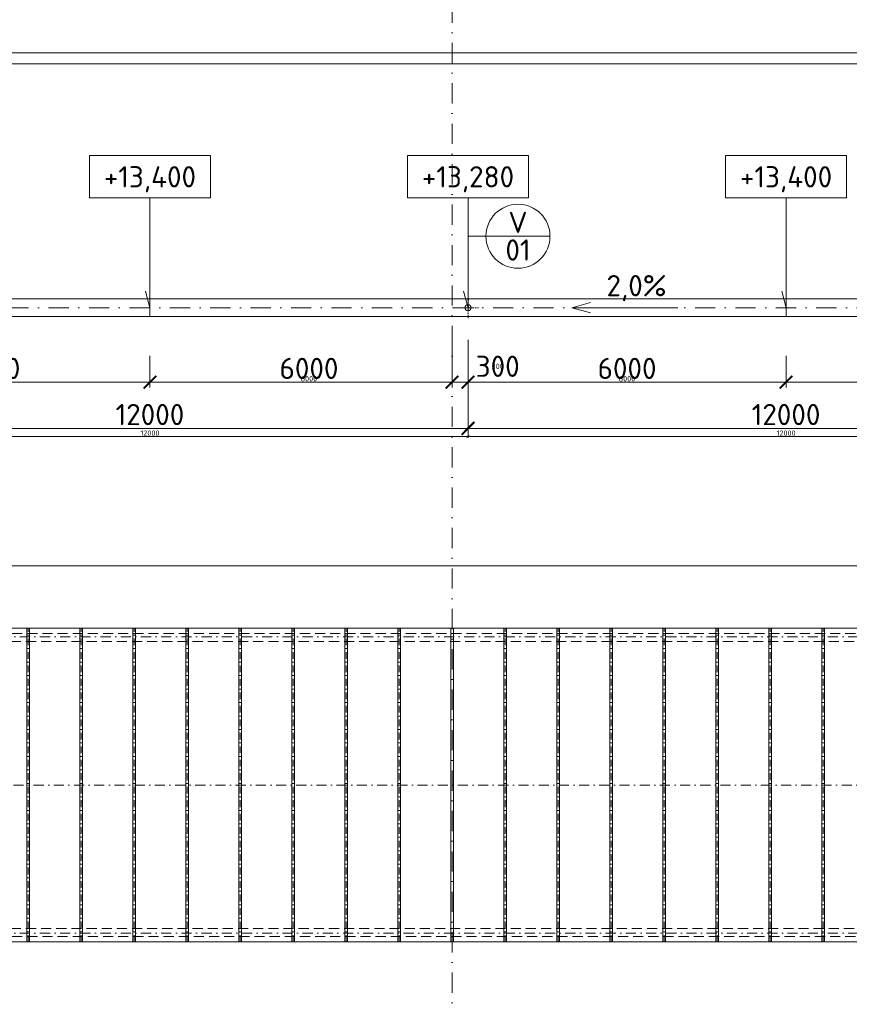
# Model space of a CAD drawing. Header units: millimetres. Extents: x -1695604 to 5289369, y -1488057 to 2187451.
# Tile 135 of 256: x 45843 to 61493, y 200166 to 218729. Entities that reach past the tile are written whole.
import ezdxf
from ezdxf.enums import TextEntityAlignment as Align

# ---------------------------------------------------------------- set-up
doc = ezdxf.new("R2010")
doc.units = ezdxf.units.MM
for name, pattern in [('CENTERX2', [101.6, 63.5, -12.7, 12.7, -12.7]), ('DASHDOT', [25.4, 12.7, -6.35, 0, -6.35]), ('ČÁRKOVANÁ', [19.05, 12.7, -6.35])]:
    doc.linetypes.add(name, pattern=pattern)
doc.layers.get('Defpoints').update_dxf_attribs({"color": 8})
for name, color, linetype, lineweight in [('A99_N_kce-pohl', 1, 'Continuous', 9), ('A99_N_koty-200', 5, 'Continuous', 5), ('A99_N_koty-200 @ 200', 5, 'Continuous', 5), ('A99_N_koty-200 @ 50 (2)', 5, 'Continuous', 5), ('A99_N_koty-vysk', 160, 'Continuous', 5), ('A99_N_znaceni 200', 5, 'Continuous', 5), ('A99_S_osy', 1, 'CENTERX2', 5)]:
    doc.layers.add(name, color=color, linetype=linetype, lineweight=lineweight)
doc.styles.add('A99_kota', font='isocpeur.ttf', dxfattribs={"height": 2})
doc.styles.add('A99_popis', font='isocpeur.ttf')
doc.styles.add('ad_popis 100', font='isocpeur.ttf', dxfattribs={"height": 200})
doc.dimstyles.new('A99_kota_200 new', dxfattribs={"dimscale": 200, "dimtxt": 2, "dimasz": 1.2, "dimexe": 0.5, "dimexo": 1.5, "dimgap": 0.3, "dimtad": 1, "dimdec": 0, "dimzin": 3, "dimdsep": 46, "dimtxsty": 'A99_kota', "dimblk": 'ARCHTICK', "dimcen": 2.5, "dimazin": 2, "dimtfac": 0.75, "dimtdec": 0, "dimtmove": 2, "dimatfit": 0, "dimfxl": 0, "dimtolj": 1, "dimtzin": 0, "dimlwd": 5, "dimlwe": 5, "dimarcsym": 0})

# ---------------------------------------------------------------- blocks, each defined once
blk = doc.blocks.new('_ArchTick')
at = {"color": 0, "linetype": 'ByBlock', "const_width": 0.15}
blk.add_lwpolyline([(-0.5, -0.5), (0.5, 0.5)], dxfattribs=at)
blk = doc.blocks.new('*D4511')
at = {"layer": 'A99_N_koty-200', "color": 0, "linetype": 'Continuous', "lineweight": 5, "transparency": 16777216}
for p, q in [((5860, 218105), (5860, 218205)), ((138440, 218105), (138440, 218205)), ((5860, 218105), (138440, 218105))]:
    blk.add_line(p, q, dxfattribs=at)
at = {"layer": 'Defpoints', "color": 0, "linetype": 'Continuous', "lineweight": 18, "transparency": 16777216}
for p in [(138440, 218105), (138440, 218105), (5860, 217900)]:
    blk.add_point(p, dxfattribs=at)
at = {"layer": 'A99_N_koty-200', "color": 0, "linetype": 'Continuous', "lineweight": 5, "transparency": 16777216, "xscale": 240, "yscale": 240, "zscale": 240, "rotation": 180}
blk.add_blockref('_ArchTick', (5860, 218105), dxfattribs=at)
at = {"layer": 'A99_N_koty-200', "color": 0, "linetype": 'Continuous', "lineweight": 5, "transparency": 16777216, "xscale": 240, "yscale": 240, "zscale": 240}
blk.add_blockref('_ArchTick', (138440, 218105), dxfattribs=at)
at = {"layer": 'A99_N_koty-200', "color": 0, "linetype": 'Continuous', "transparency": 16777216, "insert": (76950, 218405), "char_height": 400, "attachment_point": 5, "style": 'A99_kota'}
blk.add_mtext('\\A1;132580', dxfattribs=at)
blk = doc.blocks.new('*D4512')
at = {"layer": 'A99_N_koty-200', "color": 0, "linetype": 'Continuous', "lineweight": 5, "transparency": 16777216}
for p, q in [((138440, 218030), (138440, 217875)), ((5860, 217900), (5860, 217925)), ((5860, 217900), (138440, 217900))]:
    blk.add_line(p, q, dxfattribs=at)
at = {"layer": 'Defpoints', "color": 0, "linetype": 'Continuous', "lineweight": 18, "transparency": 16777216}
for p in [(138440, 218105), (5860, 217900), (138440, 217900)]:
    blk.add_point(p, dxfattribs=at)
at = {"layer": 'A99_N_koty-200', "color": 0, "linetype": 'Continuous', "lineweight": 5, "transparency": 16777216, "xscale": 60, "yscale": 60, "zscale": 60, "rotation": 180}
blk.add_blockref('_ArchTick', (5860, 217900), dxfattribs=at)
at = {"layer": 'A99_N_koty-200', "color": 0, "linetype": 'Continuous', "lineweight": 5, "transparency": 16777216, "xscale": 60, "yscale": 60, "zscale": 60}
blk.add_blockref('_ArchTick', (138440, 217900), dxfattribs=at)
at = {"layer": 'A99_N_koty-200', "color": 0, "linetype": 'Continuous', "transparency": 16777216, "insert": (72150, 217965), "char_height": 100, "attachment_point": 5, "style": 'A99_kota'}
blk.add_mtext('\\A1;132580', dxfattribs=at)
blk = doc.blocks.new('*U66')
at = {"color": 0, "linetype": 'ByBlock'}
for p, q in [((5.7, -4), (5.7, -14.35)), ((5.7, -14.35), (5.286, -12.805))]:
    blk.add_line(p, q, dxfattribs=at)
blk.add_lwpolyline([(0, -4), (11.4, -4), (11.4, 0), (0, 0)], close=True, dxfattribs=at)
at = {"color": 0, "linetype": 'ByBlock', "style": 'A99_kota'}
for tag, p in [('VYSKA', (5.7, -2.241)), ('VYSKA_POPIS1', (5.7, -6.041)), ('VYSKA_POPIS2', (5.9, -9.541)), ('VYSKA_POPIS3', (5.9, -13.041))]:
    blk.add_attdef(tag, text='', height=2, dxfattribs=at).set_placement(p, align=Align.MIDDLE)
blk = doc.blocks.new('*D5016')
at = {"layer": 'A99_N_koty-200', "color": 0, "linetype": 'Continuous', "lineweight": 5, "transparency": 16777216}
for p, q in [((54000, 212695), (54000, 211795)), ((54300, 212695), (54300, 211795)), ((54000, 211895), (53760, 211895)), ((54000, 211895), (54300, 211895)), ((54300, 211895), (54540, 211895))]:
    blk.add_line(p, q, dxfattribs=at)
at = {"layer": 'Defpoints', "color": 0, "linetype": 'Continuous', "lineweight": 18, "transparency": 16777216}
for p in [(54300, 213300), (54000, 213180), (54300, 211895)]:
    blk.add_point(p, dxfattribs=at)
at = {"layer": 'A99_N_koty-200', "color": 0, "linetype": 'Continuous', "lineweight": 5, "transparency": 16777216, "xscale": 240, "yscale": 240, "zscale": 240}
blk.add_blockref('_ArchTick', (54000, 211895), dxfattribs=at)
at = {"layer": 'A99_N_koty-200', "color": 0, "linetype": 'Continuous', "lineweight": 5, "transparency": 16777216, "xscale": 240, "yscale": 240, "zscale": 240, "rotation": 180}
blk.add_blockref('_ArchTick', (54300, 211895), dxfattribs=at)
at = {"layer": 'A99_N_koty-200', "color": 0, "linetype": 'Continuous', "transparency": 16777216, "insert": (54860, 212195), "char_height": 400, "attachment_point": 5, "style": 'A99_kota'}
blk.add_mtext('\\A1;300', dxfattribs=at)
blk = doc.blocks.new('*D5017')
at = {"layer": 'A99_N_koty-200', "color": 0, "linetype": 'Continuous', "lineweight": 5, "transparency": 16777216}
for p, q in [((54000, 212095), (54000, 211870)), ((54300, 212095), (54300, 211870)), ((54000, 211895), (53940, 211895)), ((54000, 211895), (54300, 211895)), ((54300, 211895), (54360, 211895))]:
    blk.add_line(p, q, dxfattribs=at)
at = {"layer": 'Defpoints', "color": 0, "linetype": 'Continuous', "lineweight": 18, "transparency": 16777216}
for p in [(54300, 213300), (54000, 213180), (54300, 211895)]:
    blk.add_point(p, dxfattribs=at)
at = {"layer": 'A99_N_koty-200', "color": 0, "linetype": 'Continuous', "lineweight": 5, "transparency": 16777216, "xscale": 60, "yscale": 60, "zscale": 60}
blk.add_blockref('_ArchTick', (54000, 211895), dxfattribs=at)
at = {"layer": 'A99_N_koty-200', "color": 0, "linetype": 'Continuous', "lineweight": 5, "transparency": 16777216, "xscale": 60, "yscale": 60, "zscale": 60, "rotation": 180}
blk.add_blockref('_ArchTick', (54300, 211895), dxfattribs=at)
at = {"layer": 'A99_N_koty-200', "color": 0, "linetype": 'Continuous', "transparency": 16777216, "insert": (54860, 212195), "char_height": 100, "attachment_point": 5, "style": 'A99_kota'}
blk.add_mtext('\\A1;300', dxfattribs=at)
blk = doc.blocks.new('*D5019')
at = {"layer": 'A99_N_koty-200', "color": 0, "linetype": 'Continuous', "lineweight": 5, "transparency": 16777216}
for p, q in [((54300, 211825), (54300, 210925)), ((66300, 211825), (66300, 210925)), ((54300, 211025), (66300, 211025))]:
    blk.add_line(p, q, dxfattribs=at)
at = {"layer": 'Defpoints', "color": 0, "linetype": 'Continuous', "lineweight": 18, "transparency": 16777216}
for p in [(54300, 213300), (66300, 213300), (66300, 211025)]:
    blk.add_point(p, dxfattribs=at)
at = {"layer": 'A99_N_koty-200', "color": 0, "linetype": 'Continuous', "lineweight": 5, "transparency": 16777216, "xscale": 240, "yscale": 240, "zscale": 240, "rotation": 180}
blk.add_blockref('_ArchTick', (54300, 211025), dxfattribs=at)
at = {"layer": 'A99_N_koty-200', "color": 0, "linetype": 'Continuous', "lineweight": 5, "transparency": 16777216, "xscale": 240, "yscale": 240, "zscale": 240}
blk.add_blockref('_ArchTick', (66300, 211025), dxfattribs=at)
at = {"layer": 'A99_N_koty-200', "color": 0, "linetype": 'Continuous', "transparency": 16777216, "insert": (60300, 211285), "char_height": 400, "attachment_point": 5, "style": 'A99_kota'}
blk.add_mtext('\\A1;12000', dxfattribs=at)
blk = doc.blocks.new('*D5020')
at = {"layer": 'A99_N_koty-200', "color": 0, "linetype": 'Continuous', "lineweight": 5, "transparency": 16777216}
for p, q in [((54300, 211070), (54300, 210845)), ((66300, 211070), (66300, 210845)), ((54300, 210870), (66300, 210870))]:
    blk.add_line(p, q, dxfattribs=at)
at = {"layer": 'Defpoints', "color": 0, "linetype": 'Continuous', "lineweight": 18, "transparency": 16777216}
for p in [(54300, 213300), (66300, 213300), (66300, 210870)]:
    blk.add_point(p, dxfattribs=at)
at = {"layer": 'A99_N_koty-200', "color": 0, "linetype": 'Continuous', "lineweight": 5, "transparency": 16777216, "xscale": 60, "yscale": 60, "zscale": 60, "rotation": 180}
blk.add_blockref('_ArchTick', (54300, 210870), dxfattribs=at)
at = {"layer": 'A99_N_koty-200', "color": 0, "linetype": 'Continuous', "lineweight": 5, "transparency": 16777216, "xscale": 60, "yscale": 60, "zscale": 60}
blk.add_blockref('_ArchTick', (66300, 210870), dxfattribs=at)
at = {"layer": 'A99_N_koty-200', "color": 0, "linetype": 'Continuous', "transparency": 16777216, "insert": (60300, 210935), "char_height": 100, "attachment_point": 5, "style": 'A99_kota'}
blk.add_mtext('\\A1;12000', dxfattribs=at)
blk = doc.blocks.new('*D5022')
at = {"layer": 'A99_N_koty-200', "color": 0, "linetype": 'Continuous', "lineweight": 5, "transparency": 16777216}
for p, q in [((54300, 212390), (54300, 211795)), ((60300, 212390), (60300, 211795)), ((54300, 211895), (60300, 211895))]:
    blk.add_line(p, q, dxfattribs=at)
at = {"layer": 'Defpoints', "color": 0, "linetype": 'Continuous', "lineweight": 18, "transparency": 16777216}
for p in [(54300, 212690), (60300, 212690), (60300, 211895)]:
    blk.add_point(p, dxfattribs=at)
at = {"layer": 'A99_N_koty-200', "color": 0, "linetype": 'Continuous', "lineweight": 5, "transparency": 16777216, "xscale": 240, "yscale": 240, "zscale": 240, "rotation": 180}
blk.add_blockref('_ArchTick', (54300, 211895), dxfattribs=at)
at = {"layer": 'A99_N_koty-200', "color": 0, "linetype": 'Continuous', "lineweight": 5, "transparency": 16777216, "xscale": 240, "yscale": 240, "zscale": 240}
blk.add_blockref('_ArchTick', (60300, 211895), dxfattribs=at)
at = {"layer": 'A99_N_koty-200', "color": 0, "linetype": 'Continuous', "transparency": 16777216, "insert": (57300, 212155), "char_height": 400, "attachment_point": 5, "style": 'A99_kota'}
blk.add_mtext('\\A1;6000', dxfattribs=at)
blk = doc.blocks.new('*D5023')
at = {"layer": 'A99_N_koty-200', "color": 0, "linetype": 'Continuous', "lineweight": 5, "transparency": 16777216}
for p, q in [((54300, 212095), (54300, 211870)), ((60300, 212095), (60300, 211870)), ((54300, 211895), (60300, 211895))]:
    blk.add_line(p, q, dxfattribs=at)
at = {"layer": 'Defpoints', "color": 0, "linetype": 'Continuous', "lineweight": 18, "transparency": 16777216}
for p in [(54300, 212690), (60300, 212690), (60300, 211895)]:
    blk.add_point(p, dxfattribs=at)
at = {"layer": 'A99_N_koty-200', "color": 0, "linetype": 'Continuous', "lineweight": 5, "transparency": 16777216, "xscale": 60, "yscale": 60, "zscale": 60, "rotation": 180}
blk.add_blockref('_ArchTick', (54300, 211895), dxfattribs=at)
at = {"layer": 'A99_N_koty-200', "color": 0, "linetype": 'Continuous', "lineweight": 5, "transparency": 16777216, "xscale": 60, "yscale": 60, "zscale": 60}
blk.add_blockref('_ArchTick', (60300, 211895), dxfattribs=at)
at = {"layer": 'A99_N_koty-200', "color": 0, "linetype": 'Continuous', "transparency": 16777216, "insert": (57300, 211960), "char_height": 100, "attachment_point": 5, "style": 'A99_kota'}
blk.add_mtext('\\A1;6000', dxfattribs=at)
blk = doc.blocks.new('*D5025')
at = {"layer": 'A99_N_koty-200', "color": 0, "linetype": 'Continuous', "lineweight": 5, "transparency": 16777216}
for p, q in [((60300, 212390), (60300, 211795)), ((66300, 212390), (66300, 211795)), ((66300, 211895), (60300, 211895))]:
    blk.add_line(p, q, dxfattribs=at)
at = {"layer": 'Defpoints', "color": 0, "linetype": 'Continuous', "lineweight": 18, "transparency": 16777216}
for p in [(60300, 212690), (66300, 212690), (60300, 211895)]:
    blk.add_point(p, dxfattribs=at)
at = {"layer": 'A99_N_koty-200', "color": 0, "linetype": 'Continuous', "lineweight": 5, "transparency": 16777216, "xscale": 240, "yscale": 240, "zscale": 240, "rotation": 180}
blk.add_blockref('_ArchTick', (60300, 211895), dxfattribs=at)
at = {"layer": 'A99_N_koty-200', "color": 0, "linetype": 'Continuous', "lineweight": 5, "transparency": 16777216, "xscale": 240, "yscale": 240, "zscale": 240}
blk.add_blockref('_ArchTick', (66300, 211895), dxfattribs=at)
at = {"layer": 'A99_N_koty-200', "color": 0, "linetype": 'Continuous', "transparency": 16777216, "insert": (63300, 212155), "char_height": 400, "attachment_point": 5, "style": 'A99_kota'}
blk.add_mtext('\\A1;6000', dxfattribs=at)
blk = doc.blocks.new('*D5026')
at = {"layer": 'A99_N_koty-200', "color": 0, "linetype": 'Continuous', "lineweight": 5, "transparency": 16777216}
for p, q in [((60300, 212095), (60300, 211870)), ((66300, 212095), (66300, 211870)), ((66300, 211895), (60300, 211895))]:
    blk.add_line(p, q, dxfattribs=at)
at = {"layer": 'Defpoints', "color": 0, "linetype": 'Continuous', "lineweight": 18, "transparency": 16777216}
for p in [(60300, 212690), (66300, 212690), (60300, 211895)]:
    blk.add_point(p, dxfattribs=at)
at = {"layer": 'A99_N_koty-200', "color": 0, "linetype": 'Continuous', "lineweight": 5, "transparency": 16777216, "xscale": 60, "yscale": 60, "zscale": 60, "rotation": 180}
blk.add_blockref('_ArchTick', (60300, 211895), dxfattribs=at)
at = {"layer": 'A99_N_koty-200', "color": 0, "linetype": 'Continuous', "lineweight": 5, "transparency": 16777216, "xscale": 60, "yscale": 60, "zscale": 60}
blk.add_blockref('_ArchTick', (66300, 211895), dxfattribs=at)
at = {"layer": 'A99_N_koty-200', "color": 0, "linetype": 'Continuous', "transparency": 16777216, "insert": (63300, 211960), "char_height": 100, "attachment_point": 5, "style": 'A99_kota'}
blk.add_mtext('\\A1;6000', dxfattribs=at)
blk = doc.blocks.new('*D5079')
at = {"layer": 'A99_N_koty-200', "color": 0, "linetype": 'Continuous', "lineweight": 5, "transparency": 16777216}
for p, q in [((42300, 211825), (42300, 210925)), ((54300, 211825), (54300, 210925)), ((42300, 211025), (54300, 211025))]:
    blk.add_line(p, q, dxfattribs=at)
at = {"layer": 'Defpoints', "color": 0, "linetype": 'Continuous', "lineweight": 18, "transparency": 16777216}
for p in [(42300, 213300), (54300, 213300), (54300, 211025)]:
    blk.add_point(p, dxfattribs=at)
at = {"layer": 'A99_N_koty-200', "color": 0, "linetype": 'Continuous', "lineweight": 5, "transparency": 16777216, "xscale": 240, "yscale": 240, "zscale": 240, "rotation": 180}
blk.add_blockref('_ArchTick', (42300, 211025), dxfattribs=at)
at = {"layer": 'A99_N_koty-200', "color": 0, "linetype": 'Continuous', "lineweight": 5, "transparency": 16777216, "xscale": 240, "yscale": 240, "zscale": 240}
blk.add_blockref('_ArchTick', (54300, 211025), dxfattribs=at)
at = {"layer": 'A99_N_koty-200', "color": 0, "linetype": 'Continuous', "transparency": 16777216, "insert": (48300, 211285), "char_height": 400, "attachment_point": 5, "style": 'A99_kota'}
blk.add_mtext('\\A1;12000', dxfattribs=at)
blk = doc.blocks.new('*D5080')
at = {"layer": 'A99_N_koty-200', "color": 0, "linetype": 'Continuous', "lineweight": 5, "transparency": 16777216}
for p, q in [((42300, 211070), (42300, 210845)), ((54300, 211070), (54300, 210845)), ((42300, 210870), (54300, 210870))]:
    blk.add_line(p, q, dxfattribs=at)
at = {"layer": 'Defpoints', "color": 0, "linetype": 'Continuous', "lineweight": 18, "transparency": 16777216}
for p in [(42300, 213300), (54300, 213300), (54300, 210870)]:
    blk.add_point(p, dxfattribs=at)
at = {"layer": 'A99_N_koty-200', "color": 0, "linetype": 'Continuous', "lineweight": 5, "transparency": 16777216, "xscale": 60, "yscale": 60, "zscale": 60, "rotation": 180}
blk.add_blockref('_ArchTick', (42300, 210870), dxfattribs=at)
at = {"layer": 'A99_N_koty-200', "color": 0, "linetype": 'Continuous', "lineweight": 5, "transparency": 16777216, "xscale": 60, "yscale": 60, "zscale": 60}
blk.add_blockref('_ArchTick', (54300, 210870), dxfattribs=at)
at = {"layer": 'A99_N_koty-200', "color": 0, "linetype": 'Continuous', "transparency": 16777216, "insert": (48300, 210935), "char_height": 100, "attachment_point": 5, "style": 'A99_kota'}
blk.add_mtext('\\A1;12000', dxfattribs=at)
blk = doc.blocks.new('*D5082')
at = {"layer": 'A99_N_koty-200', "color": 0, "linetype": 'Continuous', "lineweight": 5, "transparency": 16777216}
for p, q in [((42300, 212390), (42300, 211795)), ((48300, 212390), (48300, 211795)), ((42300, 211895), (48300, 211895))]:
    blk.add_line(p, q, dxfattribs=at)
at = {"layer": 'Defpoints', "color": 0, "linetype": 'Continuous', "lineweight": 18, "transparency": 16777216}
for p in [(42300, 212690), (48300, 212690), (48300, 211895)]:
    blk.add_point(p, dxfattribs=at)
at = {"layer": 'A99_N_koty-200', "color": 0, "linetype": 'Continuous', "lineweight": 5, "transparency": 16777216, "xscale": 240, "yscale": 240, "zscale": 240, "rotation": 180}
blk.add_blockref('_ArchTick', (42300, 211895), dxfattribs=at)
at = {"layer": 'A99_N_koty-200', "color": 0, "linetype": 'Continuous', "lineweight": 5, "transparency": 16777216, "xscale": 240, "yscale": 240, "zscale": 240}
blk.add_blockref('_ArchTick', (48300, 211895), dxfattribs=at)
at = {"layer": 'A99_N_koty-200', "color": 0, "linetype": 'Continuous', "transparency": 16777216, "insert": (45300, 212155), "char_height": 400, "attachment_point": 5, "style": 'A99_kota'}
blk.add_mtext('\\A1;6000', dxfattribs=at)
blk = doc.blocks.new('*D5083')
at = {"layer": 'A99_N_koty-200', "color": 0, "linetype": 'Continuous', "lineweight": 5, "transparency": 16777216}
for p, q in [((42300, 212095), (42300, 211870)), ((48300, 212095), (48300, 211870)), ((42300, 211895), (48300, 211895))]:
    blk.add_line(p, q, dxfattribs=at)
at = {"layer": 'Defpoints', "color": 0, "linetype": 'Continuous', "lineweight": 18, "transparency": 16777216}
for p in [(42300, 212690), (48300, 212690), (48300, 211895)]:
    blk.add_point(p, dxfattribs=at)
at = {"layer": 'A99_N_koty-200', "color": 0, "linetype": 'Continuous', "lineweight": 5, "transparency": 16777216, "xscale": 60, "yscale": 60, "zscale": 60, "rotation": 180}
blk.add_blockref('_ArchTick', (42300, 211895), dxfattribs=at)
at = {"layer": 'A99_N_koty-200', "color": 0, "linetype": 'Continuous', "lineweight": 5, "transparency": 16777216, "xscale": 60, "yscale": 60, "zscale": 60}
blk.add_blockref('_ArchTick', (48300, 211895), dxfattribs=at)
at = {"layer": 'A99_N_koty-200', "color": 0, "linetype": 'Continuous', "transparency": 16777216, "insert": (45300, 211960), "char_height": 100, "attachment_point": 5, "style": 'A99_kota'}
blk.add_mtext('\\A1;6000', dxfattribs=at)
blk = doc.blocks.new('*D5085')
at = {"layer": 'A99_N_koty-200', "color": 0, "linetype": 'Continuous', "lineweight": 5, "transparency": 16777216}
for p, q in [((48300, 212390), (48300, 211795)), ((54300, 212390), (54300, 211795)), ((54300, 211895), (48300, 211895))]:
    blk.add_line(p, q, dxfattribs=at)
at = {"layer": 'Defpoints', "color": 0, "linetype": 'Continuous', "lineweight": 18, "transparency": 16777216}
for p in [(48300, 212690), (54300, 212690), (48300, 211895)]:
    blk.add_point(p, dxfattribs=at)
at = {"layer": 'A99_N_koty-200', "color": 0, "linetype": 'Continuous', "lineweight": 5, "transparency": 16777216, "xscale": 240, "yscale": 240, "zscale": 240, "rotation": 180}
blk.add_blockref('_ArchTick', (48300, 211895), dxfattribs=at)
at = {"layer": 'A99_N_koty-200', "color": 0, "linetype": 'Continuous', "lineweight": 5, "transparency": 16777216, "xscale": 240, "yscale": 240, "zscale": 240}
blk.add_blockref('_ArchTick', (54300, 211895), dxfattribs=at)
at = {"layer": 'A99_N_koty-200', "color": 0, "linetype": 'Continuous', "transparency": 16777216, "insert": (51300, 212155), "char_height": 400, "attachment_point": 5, "style": 'A99_kota'}
blk.add_mtext('\\A1;6000', dxfattribs=at)
blk = doc.blocks.new('*D5086')
at = {"layer": 'A99_N_koty-200', "color": 0, "linetype": 'Continuous', "lineweight": 5, "transparency": 16777216}
for p, q in [((48300, 212095), (48300, 211870)), ((54300, 212095), (54300, 211870)), ((54300, 211895), (48300, 211895))]:
    blk.add_line(p, q, dxfattribs=at)
at = {"layer": 'Defpoints', "color": 0, "linetype": 'Continuous', "lineweight": 18, "transparency": 16777216}
for p in [(48300, 212690), (54300, 212690), (48300, 211895)]:
    blk.add_point(p, dxfattribs=at)
at = {"layer": 'A99_N_koty-200', "color": 0, "linetype": 'Continuous', "lineweight": 5, "transparency": 16777216, "xscale": 60, "yscale": 60, "zscale": 60, "rotation": 180}
blk.add_blockref('_ArchTick', (48300, 211895), dxfattribs=at)
at = {"layer": 'A99_N_koty-200', "color": 0, "linetype": 'Continuous', "lineweight": 5, "transparency": 16777216, "xscale": 60, "yscale": 60, "zscale": 60}
blk.add_blockref('_ArchTick', (54300, 211895), dxfattribs=at)
at = {"layer": 'A99_N_koty-200', "color": 0, "linetype": 'Continuous', "transparency": 16777216, "insert": (51300, 211960), "char_height": 100, "attachment_point": 5, "style": 'A99_kota'}
blk.add_mtext('\\A1;6000', dxfattribs=at)
blk = doc.blocks.new('*U20')
at = {"color": 0, "linetype": 'ByBlock'}
blk.add_line((-3.02, 0), (3.02, 0), dxfattribs=at)
blk.add_circle((0, 0), 3.02, dxfattribs=at)
at = {"color": 0, "linetype": 'ByBlock', "style": 'A99_popis'}
for tag, p in [('KATEGORIE', (0, 1.31)), ('PRVEK', (0, -1.298))]:
    blk.add_attdef(tag, text='', height=2, dxfattribs=at).set_placement(p, align=Align.MIDDLE_CENTER)
blk = doc.blocks.new('*D5718')
at = {"layer": 'A99_N_koty-200', "color": 0, "linetype": 'Continuous', "lineweight": 5, "transparency": 16777216}
for p, q in [((11960, 207630), (11960, 208530)), ((78000, 207630), (78000, 208530)), ((11960, 208430), (78000, 208430))]:
    blk.add_line(p, q, dxfattribs=at)
at = {"layer": 'Defpoints', "color": 0, "linetype": 'Continuous', "lineweight": 18, "transparency": 16777216}
for p in [(78000, 208430), (11960, 207255), (78000, 207255)]:
    blk.add_point(p, dxfattribs=at)
at = {"layer": 'A99_N_koty-200', "color": 0, "linetype": 'Continuous', "lineweight": 5, "transparency": 16777216, "xscale": 240, "yscale": 240, "zscale": 240, "rotation": 180}
blk.add_blockref('_ArchTick', (11960, 208430), dxfattribs=at)
at = {"layer": 'A99_N_koty-200', "color": 0, "linetype": 'Continuous', "lineweight": 5, "transparency": 16777216, "xscale": 240, "yscale": 240, "zscale": 240}
blk.add_blockref('_ArchTick', (78000, 208430), dxfattribs=at)
at = {"layer": 'A99_N_koty-200', "color": 0, "linetype": 'Continuous', "transparency": 16777216, "insert": (44980, 208690), "char_height": 400, "attachment_point": 5, "style": 'A99_kota'}
blk.add_mtext('\\A1;66040', dxfattribs=at)
blk = doc.blocks.new('*D5719')
at = {"layer": 'A99_N_koty-200', "color": 0, "linetype": 'Continuous', "lineweight": 5, "transparency": 16777216}
for p, q in [((11960, 208230), (11960, 208455)), ((11960, 208430), (78000, 208430)), ((78000, 208230), (78000, 208455))]:
    blk.add_line(p, q, dxfattribs=at)
at = {"layer": 'Defpoints', "color": 0, "linetype": 'Continuous', "lineweight": 18, "transparency": 16777216}
for p in [(78000, 208430), (11960, 207255), (78000, 207255)]:
    blk.add_point(p, dxfattribs=at)
at = {"layer": 'A99_N_koty-200', "color": 0, "linetype": 'Continuous', "lineweight": 5, "transparency": 16777216, "xscale": 60, "yscale": 60, "zscale": 60, "rotation": 180}
blk.add_blockref('_ArchTick', (11960, 208430), dxfattribs=at)
at = {"layer": 'A99_N_koty-200', "color": 0, "linetype": 'Continuous', "lineweight": 5, "transparency": 16777216, "xscale": 60, "yscale": 60, "zscale": 60}
blk.add_blockref('_ArchTick', (78000, 208430), dxfattribs=at)
at = {"layer": 'A99_N_koty-200', "color": 0, "linetype": 'Continuous', "transparency": 16777216, "insert": (44980, 208495), "char_height": 100, "attachment_point": 5, "style": 'A99_kota'}
blk.add_mtext('\\A1;66040', dxfattribs=at)
blk = doc.blocks.new('*U5959')
at = {"layer": 'A99_N_koty-200 @ 200', "linetype": 'Continuous'}
dim = blk.add_linear_dim(base=(138440, 218105), p1=(5860, 217900), p2=(138440, 218105), dimstyle='A99_kota_200 new', override={"dimscale": 200, "dimtix": 1, "dimtofl": 1, "dimtmove": 2, "dimatfit": 0}, dxfattribs=at)
dim.commit()
dim.dimension.update_dxf_attribs({"geometry": '*D4511', "text_midpoint": (76950, 218405), "dimtype": 128})
at = {"layer": 'A99_N_koty-200 @ 50 (2)', "linetype": 'Continuous'}
dim = blk.add_linear_dim(base=(138440, 217900), p1=(5860, 217900), p2=(138440, 218105), dimstyle='A99_kota_200 new', override={"dimscale": 50, "dimtix": 1, "dimtofl": 1, "dimtmove": 2, "dimatfit": 0}, dxfattribs=at)
dim.commit()
dim.dimension.update_dxf_attribs({"geometry": '*D4512', "text_midpoint": (72150, 217965)})
blk = doc.blocks.new('*U6093')
at = {"layer": 'A99_N_koty-200 @ 200', "linetype": 'Continuous'}
dim = blk.add_linear_dim(base=(54300, 211895), p1=(54000, 213180), p2=(54300, 213300), dimstyle='A99_kota_200 new', override={"dimscale": 200, "dimtix": 1, "dimtofl": 1, "dimtmove": 2, "dimatfit": 0}, dxfattribs=at)
dim.commit()
dim.dimension.update_dxf_attribs({"geometry": '*D5016', "text_midpoint": (54860, 212195), "dimtype": 128})
at = {"layer": 'A99_N_koty-200 @ 50 (2)', "linetype": 'Continuous'}
dim = blk.add_linear_dim(base=(54300, 211895), p1=(54000, 213180), p2=(54300, 213300), dimstyle='A99_kota_200 new', override={"dimscale": 50, "dimtix": 1, "dimtofl": 1, "dimtmove": 2, "dimatfit": 0}, dxfattribs=at)
dim.commit()
dim.dimension.update_dxf_attribs({"geometry": '*D5017', "text_midpoint": (54860, 212195), "dimtype": 128})
blk = doc.blocks.new('*U6094')
at = {"layer": 'A99_N_koty-200 @ 200', "linetype": 'Continuous'}
dim = blk.add_linear_dim(base=(66300, 211025), p1=(54300, 213300), p2=(66300, 213300), dimstyle='A99_kota_200 new', override={"dimscale": 200, "dimtix": 1, "dimtofl": 1, "dimtmove": 2, "dimatfit": 0}, dxfattribs=at)
dim.commit()
dim.dimension.update_dxf_attribs({"geometry": '*D5019', "text_midpoint": (60300, 211285)})
at = {"layer": 'A99_N_koty-200 @ 50 (2)', "linetype": 'Continuous'}
dim = blk.add_linear_dim(base=(66300, 210870), p1=(54300, 213300), p2=(66300, 213300), dimstyle='A99_kota_200 new', override={"dimscale": 50, "dimtix": 1, "dimtofl": 1, "dimtmove": 2, "dimatfit": 0}, dxfattribs=at)
dim.commit()
dim.dimension.update_dxf_attribs({"geometry": '*D5020', "text_midpoint": (60300, 210935)})
blk = doc.blocks.new('*U6095')
at = {"layer": 'A99_N_koty-200 @ 200', "linetype": 'Continuous'}
dim = blk.add_linear_dim(base=(60300, 211895), p1=(54300, 212690), p2=(60300, 212690), dimstyle='A99_kota_200 new', override={"dimscale": 200, "dimtix": 1, "dimtofl": 1, "dimtmove": 2, "dimatfit": 0}, dxfattribs=at)
dim.commit()
dim.dimension.update_dxf_attribs({"geometry": '*D5022', "text_midpoint": (57300, 212155)})
at = {"layer": 'A99_N_koty-200 @ 50 (2)', "linetype": 'Continuous'}
dim = blk.add_linear_dim(base=(60300, 211895), p1=(54300, 212690), p2=(60300, 212690), dimstyle='A99_kota_200 new', override={"dimscale": 50, "dimtix": 1, "dimtofl": 1, "dimtmove": 2, "dimatfit": 0}, dxfattribs=at)
dim.commit()
dim.dimension.update_dxf_attribs({"geometry": '*D5023', "text_midpoint": (57300, 211960)})
blk = doc.blocks.new('*U6096')
at = {"layer": 'A99_N_koty-200 @ 200', "linetype": 'Continuous'}
dim = blk.add_linear_dim(base=(60300, 211895), p1=(66300, 212690), p2=(60300, 212690), angle=180, dimstyle='A99_kota_200 new', override={"dimscale": 200, "dimtix": 1, "dimtofl": 1, "dimtmove": 2, "dimatfit": 0}, dxfattribs=at)
dim.commit()
dim.dimension.update_dxf_attribs({"geometry": '*D5025', "text_midpoint": (63300, 212155)})
at = {"layer": 'A99_N_koty-200 @ 50 (2)', "linetype": 'Continuous'}
dim = blk.add_linear_dim(base=(60300, 211895), p1=(66300, 212690), p2=(60300, 212690), angle=180, dimstyle='A99_kota_200 new', override={"dimscale": 50, "dimtix": 1, "dimtofl": 1, "dimtmove": 2, "dimatfit": 0}, dxfattribs=at)
dim.commit()
dim.dimension.update_dxf_attribs({"geometry": '*D5026', "text_midpoint": (63300, 211960)})
blk = doc.blocks.new('*U6114')
at = {"layer": 'A99_N_koty-200 @ 200', "linetype": 'Continuous'}
dim = blk.add_linear_dim(base=(54300, 211025), p1=(42300, 213300), p2=(54300, 213300), dimstyle='A99_kota_200 new', override={"dimscale": 200, "dimtix": 1, "dimtofl": 1, "dimtmove": 2, "dimatfit": 0}, dxfattribs=at)
dim.commit()
dim.dimension.update_dxf_attribs({"geometry": '*D5079', "text_midpoint": (48300, 211285)})
at = {"layer": 'A99_N_koty-200 @ 50 (2)', "linetype": 'Continuous'}
dim = blk.add_linear_dim(base=(54300, 210870), p1=(42300, 213300), p2=(54300, 213300), dimstyle='A99_kota_200 new', override={"dimscale": 50, "dimtix": 1, "dimtofl": 1, "dimtmove": 2, "dimatfit": 0}, dxfattribs=at)
dim.commit()
dim.dimension.update_dxf_attribs({"geometry": '*D5080', "text_midpoint": (48300, 210935)})
blk = doc.blocks.new('*U6115')
at = {"layer": 'A99_N_koty-200 @ 200', "linetype": 'Continuous'}
dim = blk.add_linear_dim(base=(48300, 211895), p1=(42300, 212690), p2=(48300, 212690), dimstyle='A99_kota_200 new', override={"dimscale": 200, "dimtix": 1, "dimtofl": 1, "dimtmove": 2, "dimatfit": 0}, dxfattribs=at)
dim.commit()
dim.dimension.update_dxf_attribs({"geometry": '*D5082', "text_midpoint": (45300, 212155)})
at = {"layer": 'A99_N_koty-200 @ 50 (2)', "linetype": 'Continuous'}
dim = blk.add_linear_dim(base=(48300, 211895), p1=(42300, 212690), p2=(48300, 212690), dimstyle='A99_kota_200 new', override={"dimscale": 50, "dimtix": 1, "dimtofl": 1, "dimtmove": 2, "dimatfit": 0}, dxfattribs=at)
dim.commit()
dim.dimension.update_dxf_attribs({"geometry": '*D5083', "text_midpoint": (45300, 211960)})
blk = doc.blocks.new('*U6116')
at = {"layer": 'A99_N_koty-200 @ 200', "linetype": 'Continuous'}
dim = blk.add_linear_dim(base=(48300, 211895), p1=(54300, 212690), p2=(48300, 212690), angle=180, dimstyle='A99_kota_200 new', override={"dimscale": 200, "dimtix": 1, "dimtofl": 1, "dimtmove": 2, "dimatfit": 0}, dxfattribs=at)
dim.commit()
dim.dimension.update_dxf_attribs({"geometry": '*D5085', "text_midpoint": (51300, 212155)})
at = {"layer": 'A99_N_koty-200 @ 50 (2)', "linetype": 'Continuous'}
dim = blk.add_linear_dim(base=(48300, 211895), p1=(54300, 212690), p2=(48300, 212690), angle=180, dimstyle='A99_kota_200 new', override={"dimscale": 50, "dimtix": 1, "dimtofl": 1, "dimtmove": 2, "dimatfit": 0}, dxfattribs=at)
dim.commit()
dim.dimension.update_dxf_attribs({"geometry": '*D5086', "text_midpoint": (51300, 211960)})
blk = doc.blocks.new('*U6356')
at = {"layer": 'A99_N_koty-200 @ 200', "linetype": 'Continuous'}
dim = blk.add_linear_dim(base=(78000, 208430), p1=(11960, 207255), p2=(78000, 207255), dimstyle='A99_kota_200 new', override={"dimscale": 200, "dimtix": 1, "dimtofl": 1, "dimtmove": 2, "dimatfit": 0}, dxfattribs=at)
dim.commit()
dim.dimension.update_dxf_attribs({"geometry": '*D5718', "text_midpoint": (44980, 208690)})
at = {"layer": 'A99_N_koty-200 @ 50 (2)', "linetype": 'Continuous'}
dim = blk.add_linear_dim(base=(78000, 208430), p1=(11960, 207255), p2=(78000, 207255), dimstyle='A99_kota_200 new', override={"dimscale": 50, "dimtix": 1, "dimtofl": 1, "dimtmove": 2, "dimatfit": 0}, dxfattribs=at)
dim.commit()
dim.dimension.update_dxf_attribs({"geometry": '*D5719', "text_midpoint": (44980, 208495)})

msp = doc.modelspace()

# ---------------------------------------------------------------- linework, layer by layer
at = {"layer": 'A99_N_kce-pohl', "linetype": 'Continuous', "lineweight": 9}
for p, q in [((45975, 201345), (45975, 207255)), ((46025, 201345), (46025, 207255)), ((46975, 201345), (46975, 207255)), ((47025, 201345), (47025, 207255)), ((47975, 201345), (47975, 207255)), ((48025, 201345), (48025, 207255)), ((48975, 201345), (48975, 207255)), ((49025, 201345), (49025, 207255)), ((49975, 201345), (49975, 207255)), ((50025, 201345), (50025, 207255)), ((50975, 201345), (50975, 207255)), ((51025, 201345), (51025, 207255)), ((51975, 201345), (51975, 207255)), ((52025, 201345), (52025, 207255)), ((52975, 201345), (52975, 207255)), ((53025, 201345), (53025, 207255)), ((53975, 201345), (53975, 207255)), ((54025, 201345), (54025, 207255)), ((54975, 201345), (54975, 207255)), ((55025, 201345), (55025, 207255)), ((55975, 201345), (55975, 207255)), ((56025, 201345), (56025, 207255)), ((56975, 201345), (56975, 207255)), ((57025, 201345), (57025, 207255)), ((57975, 201345), (57975, 207255)), ((58025, 201345), (58025, 207255)), ((58975, 201345), (58975, 207255)), ((59025, 201345), (59025, 207255)), ((59975, 201345), (59975, 207255)), ((60025, 201345), (60025, 207255)), ((60975, 201345), (60975, 207255)), ((61025, 201345), (61025, 207255))]:
    msp.add_line(p, q, dxfattribs=at)
at = {"layer": 'A99_N_kce-pohl', "linetype": 'DASHDOT', "lineweight": 5, "ltscale": 5}
for points in [[(54300, 213100), (54300, 213500)], [(54100, 213300), (54500, 213300)]]:
    msp.add_lwpolyline(points, dxfattribs=at)
at = {"layer": 'A99_N_kce-pohl', "linetype": 'Continuous', "ltscale": 25}
msp.add_lwpolyline([(150690, 213135), (150690, 213465), (6000, 213465), (6000, 213135)], close=True, dxfattribs=at)
at = {"layer": 'A99_N_kce-pohl', "linetype": 'Continuous', "lineweight": 5}
for points in [[(48300, 213135), (48300, 213465)], [(60300, 213135), (60300, 213465)]]:
    msp.add_lwpolyline(points, dxfattribs=at)
at = {"layer": 'A99_N_kce-pohl', "linetype": 'Continuous', "lineweight": 9}
msp.add_lwpolyline([(11930, 207255), (144620, 207255), (144620, 201345), (11930, 201345)], close=True, dxfattribs=at)
at = {"layer": 'A99_N_kce-pohl', "linetype": 'ČÁRKOVANÁ', "lineweight": 9, "ltscale": 15}
for points in [[(144760, 207155), (11790, 207155)], [(144450, 207005.3), (12100, 207005.3)], [(144760, 201445), (11790, 201445)], [(144450, 201594.7), (12100, 201594.7)]]:
    msp.add_lwpolyline(points, dxfattribs=at)
at = {"layer": 'A99_N_kce-pohl', "linetype": 'Continuous', "lineweight": 9}
for points in [[(45975, 204675), (45975, 204495)], [(46025, 204675), (46025, 204495)], [(46975, 204675), (46975, 204495)], [(47025, 204675), (47025, 204495)], [(47975, 204675), (47975, 204495)], [(48025, 204675), (48025, 204495)], [(48975, 204675), (48975, 204495)], [(49025, 204675), (49025, 204495)], [(49975, 204675), (49975, 204495)], [(50025, 204675), (50025, 204495)], [(50975, 204675), (50975, 204495)], [(51025, 204675), (51025, 204495)], [(51975, 204675), (51975, 204495)], [(52025, 204675), (52025, 204495)], [(52975, 204675), (52975, 204495)], [(53025, 204675), (53025, 204495)], [(53975, 204675), (53975, 204495)], [(54025, 204675), (54025, 204495)], [(54975, 204675), (54975, 204495)], [(55025, 204675), (55025, 204495)], [(55975, 204675), (55975, 204495)], [(56025, 204675), (56025, 204495)], [(56975, 204675), (56975, 204495)], [(57025, 204675), (57025, 204495)], [(57975, 204675), (57975, 204495)], [(58025, 204675), (58025, 204495)], [(58975, 204675), (58975, 204495)], [(59025, 204675), (59025, 204495)], [(59975, 204675), (59975, 204495)], [(60025, 204675), (60025, 204495)], [(60975, 204675), (60975, 204495)], [(61025, 204675), (61025, 204495)]]:
    msp.add_lwpolyline(points, dxfattribs=at)
at = {"layer": 'A99_N_kce-pohl', "linetype": 'Continuous'}
msp.add_circle((54300, 213300), 60, dxfattribs=at)
at = {"layer": 'A99_N_koty-vysk'}
for points in [[(56260, 213300), (56610, 213400)], [(56260, 213300), (58260, 213300)], [(56260, 213300), (56610, 213200)]]:
    msp.add_lwpolyline(points, dxfattribs=at)
at = {"layer": 'A99_N_znaceni 200'}
msp.add_lwpolyline([(54638.5, 214646.5), (54300, 214646.5)], dxfattribs=at)
at = {"layer": 'A99_S_osy', "linetype": 'DASHDOT', "lineweight": 5, "ltscale": 10}
for p, q in [((46000, 201345), (46000, 207255)), ((47000, 201345), (47000, 207255)), ((48000, 201345), (48000, 207255)), ((49000, 201345), (49000, 207255)), ((50000, 201345), (50000, 207255)), ((51000, 201345), (51000, 207255)), ((52000, 201345), (52000, 207255)), ((53000, 201345), (53000, 207255)), ((55000, 201345), (55000, 207255)), ((56000, 201345), (56000, 207255)), ((57000, 201345), (57000, 207255)), ((58000, 201345), (58000, 207255)), ((59000, 201345), (59000, 207255)), ((60000, 201345), (60000, 207255)), ((61000, 201345), (61000, 207255))]:
    msp.add_line(p, q, dxfattribs=at)
at = {"layer": 'A99_S_osy', "linetype": 'DASHDOT', "lineweight": 5, "ltscale": 30}
for points in [[(54000, 250300), (54000, 146890)], [(179375, 213300), (4375, 213300)]]:
    msp.add_lwpolyline(points, dxfattribs=at)
at = {"layer": 'A99_S_osy', "linetype": 'DASHDOT', "lineweight": 5, "ltscale": 15}
for points in [[(144740, 207095), (11865, 207095)], [(144620, 204300), (11930, 204300)], [(144740, 201505), (11865, 201505)]]:
    msp.add_lwpolyline(points, dxfattribs=at)

# ---------------------------------------------------------------- block references
at = {"layer": 'A99_N_koty-200', "color": 3, "linetype": 'Continuous', "lineweight": 18}
for name in ['*U5959', '*U6114', '*U6093', '*U6094', '*U6115', '*U6116', '*U6095', '*U6096', '*U6356']:
    msp.add_blockref(name, (0, 0), dxfattribs=at)
at = {"layer": 'A99_N_koty-vysk', "xscale": 200, "yscale": 200, "zscale": 200}
for p, values in [((47160, 216170), {'VYSKA': '+13,400'}), ((53160, 216170), {'VYSKA': '+13,280'}), ((59160, 216170), {'VYSKA': '+13,400'})]:
    msp.add_blockref('*U66', p, dxfattribs=at).add_auto_attribs(values)
at = {"layer": 'A99_N_znaceni 200', "xscale": 200, "yscale": 200, "zscale": 200}
msp.add_blockref('*U20', (55242.5, 214646.5), dxfattribs=at).add_auto_attribs({'KATEGORIE': 'V', 'PRVEK': '01'})

# ---------------------------------------------------------------- texts
at = {"layer": 'A99_N_koty-vysk', "insert": (56913, 213915), "char_height": 400, "attachment_point": 1, "style": 'ad_popis 100'}
msp.add_mtext_dynamic_manual_height_columns('2,0%', width=673.852, gutter_width=2000, heights=[0], dxfattribs=at)

doc.saveas('drawing.dxf')
